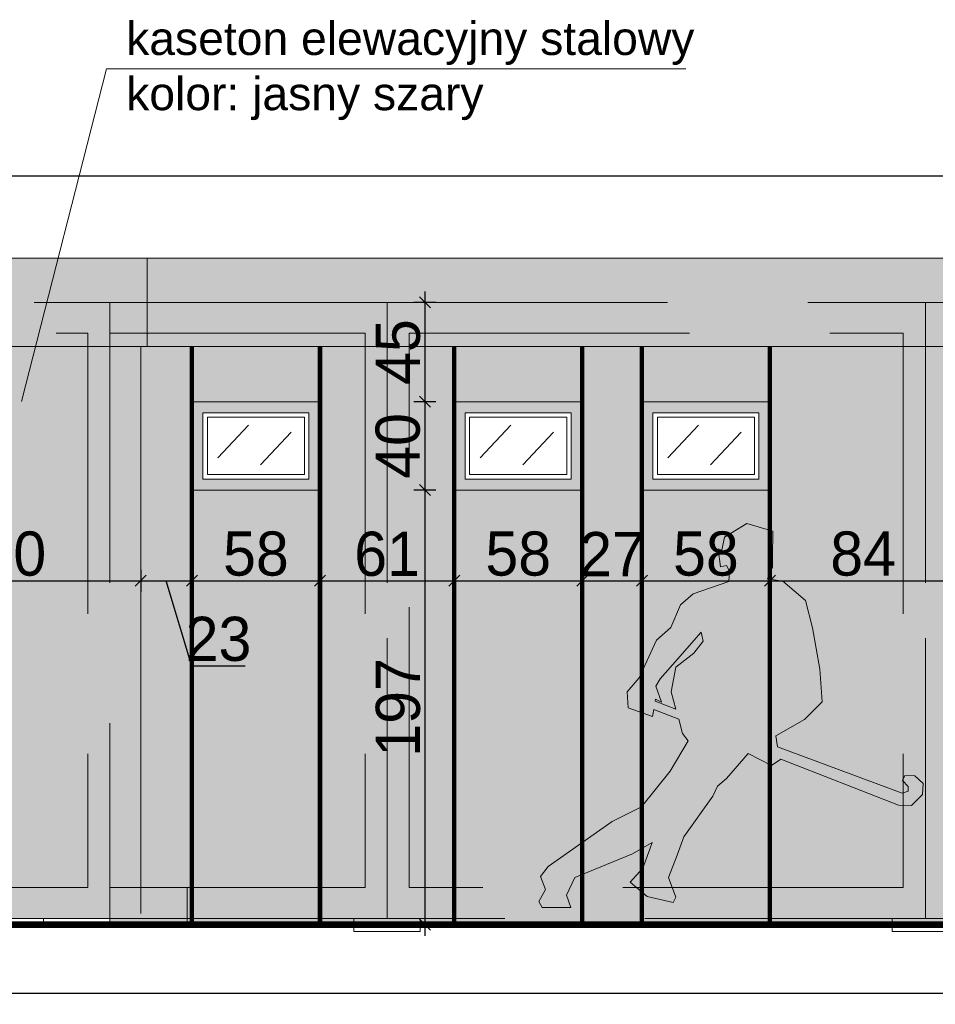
# Model space of a CAD drawing. Header units: millimetres. Extents: x 1962 to 3194, y -795 to -219.
# Tile 245 of 256: x 2792.13 to 2796.28, y -476.32 to -471.86. Entities that reach past the tile are written whole.
import ezdxf

# ---------------------------------------------------------------- set-up
doc = ezdxf.new("R2010")
doc.units = ezdxf.units.MM
doc.linetypes.add('HIDDEN', pattern=[9.525, 6.35, -3.175])
doc.layers.get('0').update_dxf_attribs({"lineweight": 5})
doc.layers.get('Defpoints').update_dxf_attribs({"lineweight": 9})
for name, color, linetype, lineweight in [('A_elewacje kolorystyka', 252, 'Continuous', 9), ('A_elewacje opisy', 63, 'Continuous', 9), ('A_hidden', 137, 'HIDDEN', 9), ('A_obiekty kontenery', 152, 'Continuous', 9), ('A_obiekty trybuny', 126, 'Continuous', 9), ('A_przekrojowe', 42, 'Continuous', 9), ('A_widok', 142, 'Continuous', 9), ('A_wymiary kasetony elewacyjne', 64, 'Continuous', 9)]:
    doc.layers.add(name, color=color, linetype=linetype, lineweight=lineweight)
doc.styles.get("Standard").update_dxf_attribs({"font": 'arial.ttf'})
doc.styles.add('wymiary pzt', font='txt')
doc.dimstyles.new('wymiary detale', dxfattribs={"dimtxt": 0.2, "dimasz": 0.05, "dimexe": 0.05, "dimexo": 0, "dimgap": 0.02, "dimtad": 1, "dimdec": 0, "dimlfac": 100, "dimzin": 0, "dimtxsty": 'wymiary pzt', "dimblk": 'OBLIQUE', "dimcen": 0.1, "dimdle": 0.05, "dimadec": 1, "dimazin": 0, "dimtfac": 1, "dimtmove": 0, "dimatfit": 3, "dimfxl": 0, "dimarcsym": 0})

# ---------------------------------------------------------------- blocks, each defined once
blk = doc.blocks.new('_Oblique')
at = {"color": 0, "linetype": 'ByBlock', "lineweight": -2}
blk.add_line((-0.5, -0.5), (0.5, 0.5), dxfattribs=at)
blk = doc.blocks.new('*D282')
at = {"layer": 'A_wymiary kasetony elewacyjne', "color": 0, "lineweight": -2}
for p, q in [((2791.3804, -474.3488), (2791.3804, -474.4488)), ((2792.6824, -474.3488), (2792.6824, -474.4488)), ((2791.3304, -474.3988), (2792.7324, -474.3988))]:
    blk.add_line(p, q, dxfattribs=at)
at = {"layer": 'Defpoints', "color": 0}
for p in [(2791.3804, -473.338), (2792.6824, -473.338), (2792.6824, -474.3988)]:
    blk.add_point(p, dxfattribs=at)
at = {"layer": 'A_wymiary kasetony elewacyjne', "color": 0, "lineweight": -2, "xscale": 0.05, "yscale": 0.05, "zscale": 0.05, "rotation": 180}
blk.add_blockref('_Oblique', (2791.3804, -474.3988), dxfattribs=at)
at = {"layer": 'A_wymiary kasetony elewacyjne', "color": 0, "lineweight": -2, "xscale": 0.05, "yscale": 0.05, "zscale": 0.05}
blk.add_blockref('_Oblique', (2792.6824, -474.3988), dxfattribs=at)
at = {"layer": 'A_wymiary kasetony elewacyjne', "color": 0, "insert": (2792.0314, -474.2768), "char_height": 0.2, "attachment_point": 5, "style": 'wymiary pzt'}
blk.add_mtext('130', dxfattribs=at)
blk = doc.blocks.new('*D283')
at = {"layer": 'A_wymiary kasetony elewacyjne', "color": 0, "lineweight": -2}
for p, q in [((2792.6824, -474.3488), (2792.6824, -474.4488)), ((2792.9144, -474.3488), (2792.9144, -474.4488)), ((2792.6324, -474.3988), (2792.9644, -474.3988)), ((2792.9142, -474.785), (2792.7984, -474.3988)), ((2793.1555, -474.785), (2792.9142, -474.785))]:
    blk.add_line(p, q, dxfattribs=at)
at = {"layer": 'Defpoints', "color": 0}
for p in [(2792.6824, -473.338), (2792.9144, -473.338), (2792.9144, -474.3988)]:
    blk.add_point(p, dxfattribs=at)
at = {"layer": 'A_wymiary kasetony elewacyjne', "color": 0, "lineweight": -2, "xscale": 0.05, "yscale": 0.05, "zscale": 0.05, "rotation": 180}
blk.add_blockref('_Oblique', (2792.6824, -474.3988), dxfattribs=at)
at = {"layer": 'A_wymiary kasetony elewacyjne', "color": 0, "lineweight": -2, "xscale": 0.05, "yscale": 0.05, "zscale": 0.05}
blk.add_blockref('_Oblique', (2792.9144, -474.3988), dxfattribs=at)
at = {"layer": 'A_wymiary kasetony elewacyjne', "color": 0, "insert": (2793.0348, -474.663), "char_height": 0.2, "attachment_point": 5, "style": 'wymiary pzt'}
blk.add_mtext('23', dxfattribs=at)
blk = doc.blocks.new('*D284')
at = {"layer": 'A_wymiary kasetony elewacyjne', "color": 0, "lineweight": -2}
for p, q in [((2792.9144, -474.3488), (2792.9144, -474.4488)), ((2793.4944, -474.3488), (2793.4944, -474.4488)), ((2792.8644, -474.3988), (2793.5444, -474.3988))]:
    blk.add_line(p, q, dxfattribs=at)
at = {"layer": 'Defpoints', "color": 0}
for p in [(2792.9144, -473.338), (2793.4944, -473.338), (2793.4944, -474.3988)]:
    blk.add_point(p, dxfattribs=at)
at = {"layer": 'A_wymiary kasetony elewacyjne', "color": 0, "lineweight": -2, "xscale": 0.05, "yscale": 0.05, "zscale": 0.05, "rotation": 180}
blk.add_blockref('_Oblique', (2792.9144, -474.3988), dxfattribs=at)
at = {"layer": 'A_wymiary kasetony elewacyjne', "color": 0, "lineweight": -2, "xscale": 0.05, "yscale": 0.05, "zscale": 0.05}
blk.add_blockref('_Oblique', (2793.4944, -474.3988), dxfattribs=at)
at = {"layer": 'A_wymiary kasetony elewacyjne', "color": 0, "insert": (2793.2044, -474.2768), "char_height": 0.2, "attachment_point": 5, "style": 'wymiary pzt'}
blk.add_mtext('58', dxfattribs=at)
blk = doc.blocks.new('*D285')
at = {"layer": 'A_wymiary kasetony elewacyjne', "color": 0, "lineweight": -2}
for p, q in [((2793.4944, -474.3488), (2793.4944, -474.4488)), ((2794.1024, -474.3488), (2794.1024, -474.4488)), ((2793.4444, -474.3988), (2794.1524, -474.3988))]:
    blk.add_line(p, q, dxfattribs=at)
at = {"layer": 'Defpoints', "color": 0}
for p in [(2793.4944, -473.338), (2794.1024, -473.338), (2794.1024, -474.3988)]:
    blk.add_point(p, dxfattribs=at)
at = {"layer": 'A_wymiary kasetony elewacyjne', "color": 0, "lineweight": -2, "xscale": 0.05, "yscale": 0.05, "zscale": 0.05, "rotation": 180}
blk.add_blockref('_Oblique', (2793.4944, -474.3988), dxfattribs=at)
at = {"layer": 'A_wymiary kasetony elewacyjne', "color": 0, "lineweight": -2, "xscale": 0.05, "yscale": 0.05, "zscale": 0.05}
blk.add_blockref('_Oblique', (2794.1024, -474.3988), dxfattribs=at)
at = {"layer": 'A_wymiary kasetony elewacyjne', "color": 0, "insert": (2793.7984, -474.2778), "char_height": 0.2, "attachment_point": 5, "style": 'wymiary pzt'}
blk.add_mtext('61', dxfattribs=at)
blk = doc.blocks.new('*D286')
at = {"layer": 'A_wymiary kasetony elewacyjne', "color": 0, "lineweight": -2}
for p, q in [((2794.1024, -474.3488), (2794.1024, -474.4488)), ((2794.6824, -474.3488), (2794.6824, -474.4488)), ((2794.0524, -474.3988), (2794.7324, -474.3988))]:
    blk.add_line(p, q, dxfattribs=at)
at = {"layer": 'Defpoints', "color": 0}
for p in [(2794.1024, -473.338), (2794.6824, -473.338), (2794.6824, -474.3988)]:
    blk.add_point(p, dxfattribs=at)
at = {"layer": 'A_wymiary kasetony elewacyjne', "color": 0, "lineweight": -2, "xscale": 0.05, "yscale": 0.05, "zscale": 0.05, "rotation": 180}
blk.add_blockref('_Oblique', (2794.1024, -474.3988), dxfattribs=at)
at = {"layer": 'A_wymiary kasetony elewacyjne', "color": 0, "lineweight": -2, "xscale": 0.05, "yscale": 0.05, "zscale": 0.05}
blk.add_blockref('_Oblique', (2794.6824, -474.3988), dxfattribs=at)
at = {"layer": 'A_wymiary kasetony elewacyjne', "color": 0, "insert": (2794.3924, -474.2768), "char_height": 0.2, "attachment_point": 5, "style": 'wymiary pzt'}
blk.add_mtext('58', dxfattribs=at)
blk = doc.blocks.new('*D287')
at = {"layer": 'A_wymiary kasetony elewacyjne', "color": 0, "lineweight": -2}
for p, q in [((2794.6824, -474.3488), (2794.6824, -474.4488)), ((2794.9524, -474.3488), (2794.9524, -474.4488)), ((2794.6324, -474.3988), (2795.0024, -474.3988))]:
    blk.add_line(p, q, dxfattribs=at)
at = {"layer": 'Defpoints', "color": 0}
for p in [(2794.6824, -473.338), (2794.9524, -473.338), (2794.9524, -474.3988)]:
    blk.add_point(p, dxfattribs=at)
at = {"layer": 'A_wymiary kasetony elewacyjne', "color": 0, "lineweight": -2, "xscale": 0.05, "yscale": 0.05, "zscale": 0.05, "rotation": 180}
blk.add_blockref('_Oblique', (2794.6824, -474.3988), dxfattribs=at)
at = {"layer": 'A_wymiary kasetony elewacyjne', "color": 0, "lineweight": -2, "xscale": 0.05, "yscale": 0.05, "zscale": 0.05}
blk.add_blockref('_Oblique', (2794.9524, -474.3988), dxfattribs=at)
at = {"layer": 'A_wymiary kasetony elewacyjne', "color": 0, "insert": (2794.8174, -474.2778), "char_height": 0.2, "attachment_point": 5, "style": 'wymiary pzt'}
blk.add_mtext('27', dxfattribs=at)
blk = doc.blocks.new('*D288')
at = {"layer": 'A_wymiary kasetony elewacyjne', "color": 0, "lineweight": -2}
for p, q in [((2794.9524, -474.3488), (2794.9524, -474.4488)), ((2795.5324, -474.3488), (2795.5324, -474.4488)), ((2794.9024, -474.3988), (2795.5824, -474.3988))]:
    blk.add_line(p, q, dxfattribs=at)
at = {"layer": 'Defpoints', "color": 0}
for p in [(2794.9524, -473.338), (2795.5324, -473.338), (2795.5324, -474.3988)]:
    blk.add_point(p, dxfattribs=at)
at = {"layer": 'A_wymiary kasetony elewacyjne', "color": 0, "lineweight": -2, "xscale": 0.05, "yscale": 0.05, "zscale": 0.05, "rotation": 180}
blk.add_blockref('_Oblique', (2794.9524, -474.3988), dxfattribs=at)
at = {"layer": 'A_wymiary kasetony elewacyjne', "color": 0, "lineweight": -2, "xscale": 0.05, "yscale": 0.05, "zscale": 0.05}
blk.add_blockref('_Oblique', (2795.5324, -474.3988), dxfattribs=at)
at = {"layer": 'A_wymiary kasetony elewacyjne', "color": 0, "insert": (2795.2424, -474.2768), "char_height": 0.2, "attachment_point": 5, "style": 'wymiary pzt'}
blk.add_mtext('58', dxfattribs=at)
blk = doc.blocks.new('*D289')
at = {"layer": 'A_wymiary kasetony elewacyjne', "color": 0, "lineweight": -2}
for p, q in [((2795.5324, -474.3488), (2795.5324, -474.4488)), ((2796.3764, -474.3488), (2796.3764, -474.4488)), ((2795.4824, -474.3988), (2796.4264, -474.3988))]:
    blk.add_line(p, q, dxfattribs=at)
at = {"layer": 'Defpoints', "color": 0}
for p in [(2795.5324, -473.338), (2796.3764, -473.338), (2796.3764, -474.3988)]:
    blk.add_point(p, dxfattribs=at)
at = {"layer": 'A_wymiary kasetony elewacyjne', "color": 0, "lineweight": -2, "xscale": 0.05, "yscale": 0.05, "zscale": 0.05, "rotation": 180}
blk.add_blockref('_Oblique', (2795.5324, -474.3988), dxfattribs=at)
at = {"layer": 'A_wymiary kasetony elewacyjne', "color": 0, "lineweight": -2, "xscale": 0.05, "yscale": 0.05, "zscale": 0.05}
blk.add_blockref('_Oblique', (2796.3764, -474.3988), dxfattribs=at)
at = {"layer": 'A_wymiary kasetony elewacyjne', "color": 0, "insert": (2795.9544, -474.2768), "char_height": 0.2, "attachment_point": 5, "style": 'wymiary pzt'}
blk.add_mtext('84', dxfattribs=at)
blk = doc.blocks.new('*D475')
at = {"layer": 'A_wymiary kasetony elewacyjne', "color": 0, "lineweight": -2}
for p, q in [((2791.6604, -473.088), (2791.6604, -475.978)), ((2791.7104, -473.138), (2791.6104, -473.138)), ((2791.7104, -475.928), (2791.6104, -475.928))]:
    blk.add_line(p, q, dxfattribs=at)
at = {"layer": 'Defpoints', "color": 0}
for p in [(2792.6824, -473.138), (2791.6604, -475.928), (2792.6824, -475.928)]:
    blk.add_point(p, dxfattribs=at)
at = {"layer": 'A_wymiary kasetony elewacyjne', "color": 0, "lineweight": -2, "xscale": 0.05, "yscale": 0.05, "zscale": 0.05}
for p, rotation in [((2791.6604, -473.138), 90), ((2791.6604, -475.928), 270)]:
    blk.add_blockref('_Oblique', p, dxfattribs=dict(at, rotation=rotation))
at = {"layer": 'A_wymiary kasetony elewacyjne', "color": 0, "insert": (2791.5393, -474.533), "char_height": 0.2, "attachment_point": 5, "rotation": 90, "style": 'wymiary pzt'}
blk.add_mtext('279', dxfattribs=at)
blk = doc.blocks.new('*D476')
at = {"layer": 'A_wymiary kasetony elewacyjne', "color": 0, "lineweight": -2}
for p, q in [((2793.9697, -473.088), (2793.9697, -473.638)), ((2794.0197, -473.138), (2793.9197, -473.138)), ((2794.0197, -473.588), (2793.9197, -473.588))]:
    blk.add_line(p, q, dxfattribs=at)
at = {"layer": 'Defpoints', "color": 0}
for p in [(2794.1024, -473.138), (2793.9697, -473.588), (2794.1024, -473.588)]:
    blk.add_point(p, dxfattribs=at)
at = {"layer": 'A_wymiary kasetony elewacyjne', "color": 0, "lineweight": -2, "xscale": 0.05, "yscale": 0.05, "zscale": 0.05}
for p, rotation in [((2793.9697, -473.138), 90.00000000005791), ((2793.9697, -473.588), 270.0000000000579)]:
    blk.add_blockref('_Oblique', p, dxfattribs=dict(at, rotation=rotation))
at = {"layer": 'A_wymiary kasetony elewacyjne', "color": 0, "insert": (2793.8486, -473.363), "char_height": 0.2, "attachment_point": 5, "rotation": 90, "style": 'wymiary pzt'}
blk.add_mtext('45', dxfattribs=at)
blk = doc.blocks.new('*D477')
at = {"layer": 'A_wymiary kasetony elewacyjne', "color": 0, "lineweight": -2}
for p, q in [((2793.9697, -473.538), (2793.9697, -474.038)), ((2794.0197, -473.588), (2793.9197, -473.588)), ((2794.0197, -473.988), (2793.9197, -473.988))]:
    blk.add_line(p, q, dxfattribs=at)
at = {"layer": 'Defpoints', "color": 0}
for p in [(2794.1024, -473.588), (2793.9697, -473.988), (2794.1024, -473.988)]:
    blk.add_point(p, dxfattribs=at)
at = {"layer": 'A_wymiary kasetony elewacyjne', "color": 0, "lineweight": -2, "xscale": 0.05, "yscale": 0.05, "zscale": 0.05}
for p, rotation in [((2793.9697, -473.588), 90.00000000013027), ((2793.9697, -473.988), 270.0000000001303)]:
    blk.add_blockref('_Oblique', p, dxfattribs=dict(at, rotation=rotation))
at = {"layer": 'A_wymiary kasetony elewacyjne', "color": 0, "insert": (2793.8476, -473.788), "char_height": 0.2, "attachment_point": 5, "rotation": 90, "style": 'wymiary pzt'}
blk.add_mtext('40', dxfattribs=at)
blk = doc.blocks.new('*D478')
at = {"layer": 'A_wymiary kasetony elewacyjne', "color": 0, "lineweight": -2}
for p, q in [((2793.9697, -473.938), (2793.9697, -476.0064)), ((2794.0197, -473.988), (2793.9197, -473.988)), ((2794.0197, -475.9564), (2793.9197, -475.9564))]:
    blk.add_line(p, q, dxfattribs=at)
at = {"layer": 'Defpoints', "color": 0}
for p in [(2794.1024, -473.988), (2793.9697, -475.9564), (2794.1024, -475.9564)]:
    blk.add_point(p, dxfattribs=at)
at = {"layer": 'A_wymiary kasetony elewacyjne', "color": 0, "lineweight": -2, "xscale": 0.05, "yscale": 0.05, "zscale": 0.05}
for p, rotation in [((2793.9697, -473.988), 90.0000000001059), ((2793.9697, -475.9564), 270.0000000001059)]:
    blk.add_blockref('_Oblique', p, dxfattribs=dict(at, rotation=rotation))
at = {"layer": 'A_wymiary kasetony elewacyjne', "color": 0, "insert": (2793.8486, -474.9722), "char_height": 0.2, "attachment_point": 5, "rotation": 90, "style": 'wymiary pzt'}
blk.add_mtext('197', dxfattribs=at)
blk = doc.blocks.new('*D638')
at = {"layer": 'A_wymiary kasetony elewacyjne', "color": 0, "lineweight": -2}
for p, q in [((2786.3444, -476.2165), (2786.3444, -476.3165)), ((2813.4424, -476.2165), (2813.4424, -476.3165)), ((2786.2944, -476.2665), (2813.4924, -476.2665))]:
    blk.add_line(p, q, dxfattribs=at)
at = {"layer": 'Defpoints', "color": 0}
for p in [(2786.3444, -475.928), (2813.4424, -475.928), (2813.4424, -476.2665)]:
    blk.add_point(p, dxfattribs=at)
at = {"layer": 'A_wymiary kasetony elewacyjne', "color": 0, "lineweight": -2, "xscale": 0.05, "yscale": 0.05, "zscale": 0.05, "rotation": 180}
blk.add_blockref('_Oblique', (2786.3444, -476.2665), dxfattribs=at)
at = {"layer": 'A_wymiary kasetony elewacyjne', "color": 0, "lineweight": -2, "xscale": 0.05, "yscale": 0.05, "zscale": 0.05}
blk.add_blockref('_Oblique', (2813.4424, -476.2665), dxfattribs=at)
at = {"layer": 'A_wymiary kasetony elewacyjne', "color": 0, "insert": (2799.8934, -476.1445), "char_height": 0.2, "attachment_point": 5, "style": 'wymiary pzt'}
blk.add_mtext('2710', dxfattribs=at)
blk = doc.blocks.new('*D639')
at = {"layer": 'A_wymiary kasetony elewacyjne', "color": 0, "lineweight": -2}
for p, q in [((2786.3144, -472.6149), (2786.3144, -472.5149)), ((2813.4724, -472.6149), (2813.4724, -472.5149)), ((2786.2644, -472.5649), (2813.5224, -472.5649))]:
    blk.add_line(p, q, dxfattribs=at)
at = {"layer": 'Defpoints', "color": 0}
for p in [(2813.4724, -472.5649), (2786.3144, -472.938), (2813.4724, -472.938)]:
    blk.add_point(p, dxfattribs=at)
at = {"layer": 'A_wymiary kasetony elewacyjne', "color": 0, "lineweight": -2, "xscale": 0.05, "yscale": 0.05, "zscale": 0.05, "rotation": 180}
blk.add_blockref('_Oblique', (2786.3144, -472.5649), dxfattribs=at)
at = {"layer": 'A_wymiary kasetony elewacyjne', "color": 0, "lineweight": -2, "xscale": 0.05, "yscale": 0.05, "zscale": 0.05}
blk.add_blockref('_Oblique', (2813.4724, -472.5649), dxfattribs=at)
at = {"layer": 'A_wymiary kasetony elewacyjne', "color": 0, "insert": (2799.8934, -472.4428), "char_height": 0.2, "attachment_point": 5, "style": 'wymiary pzt'}
blk.add_mtext('2716', dxfattribs=at)

msp = doc.modelspace()

# ---------------------------------------------------------------- hatches: boundary and pattern name
at = {"layer": 'A_elewacje kolorystyka'}
h = msp.add_hatch(color=256, dxfattribs=at)
h.dxf.hatch_style = 1
h.paths.add_polyline_path([(2786.3144, -472.938), (2786.3144, -473.338), (2792.7124, -473.338), (2792.7124, -472.938)])
h = msp.add_hatch(color=256, dxfattribs=at)
h.dxf.hatch_style = 1
h.paths.add_polyline_path([(2792.7124, -473.338), (2796.4064, -473.338), (2796.4064, -472.938), (2792.7124, -472.938)])
h = msp.add_hatch(color=9, dxfattribs=at)
h.dxf.hatch_style = 1
h.paths.add_polyline_path([(2786.3444, -475.928), (2792.6824, -475.928), (2792.6824, -473.338), (2786.3444, -473.338)])
h.paths.add_polyline_path([(2788.4804, -475.038), (2788.4804, -473.588), (2789.6804, -473.588), (2789.6804, -475.038)], flags=16)
h.paths.add_polyline_path([(2788.5604, -473.668), (2788.5604, -474.958), (2789.6004, -474.958), (2789.6004, -473.668)], flags=0)
h.paths.add_polyline_path([(2788.5804, -473.688), (2788.5804, -474.938), (2789.5804, -474.938), (2789.5804, -473.688)], flags=0)
h.paths.add_polyline_path([(2786.7804, -475.038), (2786.7804, -473.588), (2787.9804, -473.588), (2787.9804, -475.038)], flags=16)
h.paths.add_polyline_path([(2786.8604, -473.668), (2786.8604, -474.958), (2787.9004, -474.958), (2787.9004, -473.668)], flags=0)
h.paths.add_polyline_path([(2786.8804, -473.688), (2786.8804, -474.938), (2787.8804, -474.938), (2787.8804, -473.688)], flags=0)
h.paths.add_polyline_path([(2790.1804, -475.038), (2790.1804, -473.588), (2791.3804, -473.588), (2791.3804, -475.038)], flags=16)
h.paths.add_polyline_path([(2790.2604, -473.668), (2790.2604, -474.958), (2791.3004, -474.958), (2791.3004, -473.668)], flags=0)
h.paths.add_polyline_path([(2790.2804, -473.688), (2790.2804, -474.938), (2791.2804, -474.938), (2791.2804, -473.688)], flags=0)
h = msp.add_hatch(color=9, dxfattribs=at)
h.dxf.hatch_style = 1
h.paths.add_polyline_path([(2795.5324, -475.9564), (2795.5324, -475.232), (2795.5394, -475.2356), (2795.5812, -475.2058), (2796.1151, -475.4142), (2796.1736, -475.4156), (2796.2233, -475.3659), (2796.2267, -475.3169), (2796.1886, -475.2821), (2796.1437, -475.2806), (2796.1329, -475.3031), (2796.1587, -475.3295), (2796.1582, -475.3517), (2796.1315, -475.3609), (2795.5663, -475.1505), (2795.5591, -475.1015), (2795.689, -475.0266), (2795.7688, -474.9473), (2795.7577, -474.7988), (2795.7258, -474.6116), (2795.6932, -474.4874), (2795.5902, -474.4006), (2795.5324, -474.3912), (2795.5324, -474.3636), (2795.5442, -474.3373), (2795.5444, -474.2917), (2795.5452, -474.1733), (2795.5324, -474.1696), (2795.5324, -473.988), (2795.5324, -473.588), (2795.5324, -473.338), (2796.3764, -473.338), (2796.3764, -475.788), (2796.3764, -475.9564)])
h.paths.add_polyline_path([(2794.1024, -475.9564), (2794.1024, -473.988), (2794.1024, -473.588), (2794.1024, -473.338), (2793.4944, -473.338), (2793.4944, -473.588), (2793.4944, -473.988), (2793.4944, -475.9564)])
h.paths.add_polyline_path([(2793.4944, -475.9564), (2793.4944, -473.988), (2792.9144, -473.988), (2792.9144, -475.9564)])
h.paths.add_polyline_path([(2794.1024, -475.9564), (2794.1024, -473.988), (2794.6824, -473.988), (2794.6824, -475.584), (2794.5274, -475.6931), (2794.4925, -475.7374), (2794.5158, -475.7959), (2794.4855, -475.8508), (2794.5012, -475.8789), (2794.631, -475.8789), (2794.6105, -475.8225), (2794.6492, -475.7422), (2794.6824, -475.7286), (2794.6824, -475.9564)])
h.paths.add_polyline_path([(2794.6824, -473.338), (2794.9524, -473.338), (2794.9524, -473.588), (2794.9524, -473.988), (2794.9524, -474.8111), (2794.9399, -474.8378), (2794.8858, -474.901), (2794.89, -474.9741), (2794.9524, -474.9962), (2794.9524, -475.4211), (2794.9512, -475.4226), (2794.8173, -475.489), (2794.6824, -475.584), (2794.6824, -473.988), (2794.6824, -473.588)])
h.paths.add_polyline_path([(2792.8924, -475.9564), (2792.8924, -475.788), (2792.6824, -475.788), (2792.6824, -473.338), (2792.7124, -473.338), (2792.9144, -473.338), (2792.9144, -473.588), (2792.9144, -473.988), (2792.9144, -475.9564)])
h.paths.add_polyline_path([(2795.0191, -474.6673), (2795.0834, -474.6099), (2795.1266, -474.5069), (2795.1843, -474.4577), (2795.3456, -474.4012), (2795.3495, -474.3554), (2795.3353, -474.3294), (2795.3086, -474.3348), (2795.2983, -474.2533), (2795.3142, -474.2606), (2795.3263, -474.2005), (2795.427, -474.1386), (2795.5324, -474.1696), (2795.5324, -473.988), (2794.9524, -473.988), (2794.9524, -474.8111)])
h.paths.add_polyline_path([(2795.5324, -475.9564), (2795.5324, -475.232), (2795.4345, -475.1809), (2795.3363, -475.2936), (2795.2955, -475.3286), (2795.2731, -475.3746), (2795.142, -475.5586), (2795.1119, -475.6417), (2795.0726, -475.743), (2795.1064, -475.8318), (2795.0941, -475.8559), (2794.9766, -475.8291), (2794.9524, -475.8083), (2794.9524, -475.9564)])
h.paths.add_polyline_path([(2792.9144, -473.588), (2793.4944, -473.588), (2793.4944, -473.338), (2792.9144, -473.338)])
h.paths.add_polyline_path([(2794.1024, -473.588), (2794.6824, -473.588), (2794.6824, -473.338), (2794.1024, -473.338)])
h.paths.add_polyline_path([(2794.9524, -473.588), (2795.5324, -473.588), (2795.5324, -473.338), (2794.9524, -473.338)])
h.paths.add_polyline_path([(2794.6824, -475.9564), (2794.6824, -475.7286), (2794.9098, -475.6355), (2794.9524, -475.611), (2794.9524, -475.7045), (2794.8992, -475.7629), (2794.9524, -475.8083), (2794.9524, -475.9564)])
h.paths.add_polyline_path([(2794.9524, -475.4211), (2795.0808, -475.2612), (2795.1616, -475.1235), (2795.1369, -475.09), (2795.1194, -475.0256), (2795.006, -474.9814), (2795.0001, -475.013), (2794.9524, -474.9962)])
h.paths.add_polyline_path([(2794.9566, -475.6998), (2794.9881, -475.6143), (2794.9992, -475.584), (2794.9524, -475.611), (2794.9524, -475.7045)])
h = msp.add_hatch(color=251, dxfattribs=at)
h.dxf.hatch_style = 1
h.paths.add_polyline_path([(2792.9144, -473.588), (2792.9144, -473.988), (2793.4944, -473.988), (2793.4944, -473.588)])
h.paths.add_polyline_path([(2792.9644, -473.638), (2792.9644, -473.938), (2793.4444, -473.938), (2793.4444, -473.638)], flags=16)
h.paths.add_polyline_path([(2792.9844, -473.658), (2792.9844, -473.918), (2793.4244, -473.918), (2793.4244, -473.658)], flags=0)
h = msp.add_hatch(color=251, dxfattribs=at)
h.dxf.hatch_style = 1
h.paths.add_polyline_path([(2794.1024, -473.588), (2794.1024, -473.988), (2794.6824, -473.988), (2794.6824, -473.588)])
h.paths.add_polyline_path([(2794.1524, -473.638), (2794.1524, -473.938), (2794.6324, -473.938), (2794.6324, -473.638)], flags=16)
h.paths.add_polyline_path([(2794.1724, -473.658), (2794.1724, -473.918), (2794.6124, -473.918), (2794.6124, -473.658)], flags=0)
h = msp.add_hatch(color=251, dxfattribs=at)
h.dxf.hatch_style = 1
h.paths.add_polyline_path([(2794.9524, -473.988), (2794.9524, -473.588), (2795.5324, -473.588), (2795.5324, -473.988)])
h.paths.add_polyline_path([(2795.0024, -473.638), (2795.0024, -473.938), (2795.4824, -473.938), (2795.4824, -473.638)], flags=16)
h.paths.add_polyline_path([(2795.0224, -473.658), (2795.0224, -473.918), (2795.4624, -473.918), (2795.4624, -473.658)], flags=0)
h = msp.add_hatch(color=256, dxfattribs=at)
h.dxf.hatch_style = 1
h.paths.add_polyline_path([(2794.4855, -475.8508), (2794.5012, -475.8789), (2794.631, -475.8789), (2794.6105, -475.8225), (2794.6492, -475.7422), (2794.9098, -475.6355), (2794.9992, -475.584), (2794.9881, -475.6143), (2794.9566, -475.6998), (2794.8992, -475.7629), (2794.9766, -475.8291), (2795.0941, -475.8559), (2795.1064, -475.8318), (2795.0726, -475.743), (2795.1119, -475.6417), (2795.142, -475.5586), (2795.2731, -475.3746), (2795.2955, -475.3286), (2795.3363, -475.2936), (2795.4345, -475.1809), (2795.5394, -475.2356), (2795.5812, -475.2058), (2796.1151, -475.4142), (2796.1736, -475.4156), (2796.2233, -475.3659), (2796.2267, -475.3169), (2796.1886, -475.2821), (2796.1437, -475.2806), (2796.1329, -475.3031), (2796.1587, -475.3295), (2796.1582, -475.3517), (2796.1315, -475.3609), (2795.5663, -475.1505), (2795.5591, -475.1015), (2795.689, -475.0266), (2795.7688, -474.9473), (2795.7577, -474.7988), (2795.7258, -474.6116), (2795.6932, -474.4874), (2795.5902, -474.4006), (2795.5207, -474.3894), (2795.5442, -474.3373), (2795.5444, -474.2917), (2795.5452, -474.1733), (2795.427, -474.1386), (2795.3263, -474.2005), (2795.3142, -474.2606), (2795.2983, -474.2533), (2795.3086, -474.3348), (2795.3353, -474.3294), (2795.3495, -474.3554), (2795.3456, -474.4012), (2795.1843, -474.4577), (2795.1266, -474.5069), (2795.0834, -474.6099), (2795.0191, -474.6673), (2794.9399, -474.8378), (2794.8858, -474.901), (2794.89, -474.9741), (2795.0001, -475.013), (2795.006, -474.9814), (2795.1194, -475.0256), (2795.1369, -475.09), (2795.1616, -475.1235), (2795.0808, -475.2612), (2794.9512, -475.4226), (2794.8173, -475.489), (2794.5274, -475.6931), (2794.4925, -475.7374), (2794.5158, -475.7959)])
h.paths.add_polyline_path([(2795.013, -474.9445), (2795.1068, -474.9795), (2795.0855, -474.9012), (2795.1068, -474.7895), (2795.1877, -474.7259), (2795.2303, -474.6724), (2795.2204, -474.6308), (2795.1144, -474.7534), (2795.0346, -474.8433), (2795.0151, -474.8765), (2795.0417, -474.9488), (2795.0148, -474.9348)], flags=16)
h = msp.add_hatch(color=9, dxfattribs=at)
h.dxf.hatch_style = 1
h.paths.add_polyline_path([(2795.013, -474.9445), (2795.1068, -474.9795), (2795.0855, -474.9012), (2795.1068, -474.7895), (2795.1877, -474.7259), (2795.2303, -474.6724), (2795.2204, -474.6308), (2795.1144, -474.7534), (2795.0346, -474.8433), (2795.0151, -474.8765), (2795.0417, -474.9488), (2795.0148, -474.9348)])
h = msp.add_hatch(color=251, dxfattribs=at)
h.dxf.hatch_style = 1
h.paths.add_polyline_path([(2792.5424, -475.9564), (2792.8924, -475.9564), (2792.8924, -475.788), (2792.6824, -475.788), (2792.6824, -475.928), (2792.5424, -475.928)])

# ---------------------------------------------------------------- linework, layer by layer
at = {"layer": 'A_elewacje kolorystyka', "color": 251, "const_width": 0.02}
for points in [[(2792.9144, -473.338), (2792.9144, -475.9564)], [(2793.4944, -473.338), (2793.4944, -475.9564)], [(2794.1024, -473.338), (2794.1024, -475.9564)], [(2794.6824, -473.338), (2794.6824, -475.9564)], [(2794.9524, -473.338), (2794.9524, -475.9564)], [(2795.5324, -473.338), (2795.5324, -475.9564)]]:
    msp.add_lwpolyline(points, dxfattribs=at)
at = {"layer": 'A_elewacje kolorystyka'}
for points in [[(2795.3495, -474.3554), (2795.3353, -474.3294), (2795.3086, -474.3348), (2795.2983, -474.2533), (2795.3142, -474.2606), (2795.3263, -474.2005), (2795.427, -474.1386), (2795.5452, -474.1733), (2795.5444, -474.2917), (2795.5442, -474.3373), (2795.5207, -474.3894)], [(2795.3495, -474.3554), (2795.3456, -474.4012), (2795.1843, -474.4577), (2795.1266, -474.5069), (2795.0834, -474.6099), (2795.0191, -474.6673), (2794.9399, -474.8378), (2794.8858, -474.901), (2794.89, -474.9741), (2795.0001, -475.013), (2795.006, -474.9814)], [(2795.5591, -475.1015), (2795.689, -475.0266), (2795.7688, -474.9473), (2795.7577, -474.7988), (2795.7258, -474.6116), (2795.6932, -474.4874), (2795.5902, -474.4006), (2795.5207, -474.3894)], [(2795.013, -474.9445), (2795.0148, -474.9348), (2795.0417, -474.9488), (2795.0151, -474.8765), (2795.0346, -474.8433), (2795.1144, -474.7534), (2795.2204, -474.6308), (2795.2303, -474.6724), (2795.1877, -474.7259)], [(2795.1877, -474.7259), (2795.1068, -474.7895), (2795.0855, -474.9012), (2795.1068, -474.9795)], [(2795.013, -474.9445), (2795.1068, -474.9795)], [(2795.1194, -475.0256), (2795.006, -474.9814)], [(2795.1194, -475.0256), (2795.1369, -475.09), (2795.1616, -475.1235)], [(2795.5664, -475.1507), (2795.5591, -475.1015)], [(2794.9992, -475.584), (2794.9098, -475.6355), (2794.6492, -475.7422), (2794.6105, -475.8225), (2794.631, -475.8789), (2794.5012, -475.8789), (2794.4855, -475.8508), (2794.5158, -475.7959), (2794.4925, -475.7374), (2794.5274, -475.6931), (2794.8173, -475.489), (2794.9512, -475.4226), (2795.0808, -475.2612), (2795.1616, -475.1235)], [(2795.5663, -475.1505), (2796.1315, -475.3609), (2796.1582, -475.3517), (2796.1587, -475.3295), (2796.1329, -475.3031), (2796.1437, -475.2806), (2796.1886, -475.2821), (2796.2267, -475.3169), (2796.2233, -475.3659), (2796.1736, -475.4156), (2796.1151, -475.4142), (2795.5812, -475.2058)], [(2795.4345, -475.1809), (2795.3363, -475.2936), (2795.2955, -475.3286)], [(2795.4345, -475.1809), (2795.5394, -475.2356), (2795.5812, -475.2058)], [(2794.9992, -475.584), (2794.9881, -475.6143), (2794.9566, -475.6998), (2794.8992, -475.7629), (2794.9766, -475.8291), (2795.0941, -475.8559), (2795.1064, -475.8318), (2795.0726, -475.743), (2795.1119, -475.6417), (2795.142, -475.5586), (2795.2731, -475.3746), (2795.2955, -475.3286)]]:
    msp.add_lwpolyline(points, dxfattribs=at)
at = {"layer": 'A_elewacje opisy'}
msp.add_lwpolyline([(2795.1522, -472.0802), (2792.5272, -472.0802), (2792.1433, -473.5868)], dxfattribs=at)
at = {"layer": 'A_hidden', "ltscale": 0.2}
for points in [[(2792.5424, -475.928), (2786.4844, -475.928), (2786.4844, -473.138), (2792.5424, -473.138)], [(2796.2364, -475.928), (2793.7984, -475.928), (2793.7984, -473.138), (2796.2364, -473.138)], [(2798.6744, -475.928), (2796.2364, -475.928), (2796.2364, -473.138), (2798.6744, -473.138)], [(2786.5844, -473.278), (2792.4424, -473.278), (2792.4424, -475.788), (2786.5844, -475.788)], [(2796.1364, -475.788), (2793.8984, -475.788), (2793.8984, -473.278), (2796.1364, -473.278)], [(2793.6484, -475.9863), (2793.9484, -475.9863), (2793.9484, -475.928), (2793.6484, -475.928)], [(2796.0864, -475.9863), (2796.3864, -475.9863), (2796.3864, -475.928), (2796.0864, -475.928)]]:
    msp.add_lwpolyline(points, close=True, dxfattribs=at)
for points in [[(2792.5424, -473.138), (2793.7984, -473.138), (2793.7984, -475.928), (2792.5424, -475.928)], [(2792.5424, -473.278), (2793.6984, -473.278), (2793.6984, -475.788), (2792.5424, -475.788)]]:
    msp.add_lwpolyline(points, dxfattribs=at)
at = {"layer": 'A_obiekty kontenery', "ltscale": 0.2}
msp.add_lwpolyline([(2792.2424, -475.9564), (2792.5424, -475.9564), (2792.5424, -475.928), (2792.2424, -475.928)], close=True, dxfattribs=at)
at = {"layer": 'A_obiekty trybuny'}
for p, q in [((2793.1712, -473.6942), (2793.032, -473.8419)), ((2793.3646, -473.7259), (2793.2253, -473.8735)), ((2794.3592, -473.6942), (2794.22, -473.8419)), ((2794.5526, -473.7259), (2794.4133, -473.8735)), ((2795.2092, -473.6942), (2795.07, -473.8419)), ((2795.4026, -473.7259), (2795.2633, -473.8735))]:
    msp.add_line(p, q, dxfattribs=at)
at = {"layer": 'A_przekrojowe', "const_width": 0.03}
msp.add_lwpolyline([(2783.4766, -475.9564), (2841.4326, -475.9564)], dxfattribs=at)
at = {"layer": 'A_widok'}
for p, q in [((2813.4724, -472.938), (2786.3144, -472.938)), ((2792.7124, -472.938), (2792.7124, -473.338)), ((2813.4724, -473.338), (2786.3144, -473.338)), ((2792.6824, -473.338), (2792.6824, -475.9052)), ((2792.6824, -475.788), (2792.8924, -475.788)), ((2792.8924, -475.788), (2792.8924, -475.9564)), ((2786.3444, -475.928), (2792.6824, -475.928)), ((2792.5424, -475.928), (2792.5424, -475.9564)), ((2792.8924, -475.9565), (2796.3764, -475.9565))]:
    msp.add_line(p, q, dxfattribs=at)
for points in [[(2792.9144, -473.588), (2793.4944, -473.588), (2793.4944, -473.988), (2792.9144, -473.988)], [(2794.1024, -473.588), (2794.6824, -473.588), (2794.6824, -473.988), (2794.1024, -473.988)], [(2794.9524, -473.588), (2795.5324, -473.588), (2795.5324, -473.988), (2794.9524, -473.988)], [(2792.9644, -473.638), (2793.4444, -473.638), (2793.4444, -473.938), (2792.9644, -473.938)], [(2792.9844, -473.658), (2793.4244, -473.658), (2793.4244, -473.918), (2792.9844, -473.918)], [(2794.1524, -473.638), (2794.6324, -473.638), (2794.6324, -473.938), (2794.1524, -473.938)], [(2794.1724, -473.658), (2794.6124, -473.658), (2794.6124, -473.918), (2794.1724, -473.918)], [(2795.0024, -473.638), (2795.4824, -473.638), (2795.4824, -473.938), (2795.0024, -473.938)], [(2795.0224, -473.658), (2795.4624, -473.658), (2795.4624, -473.918), (2795.0224, -473.918)]]:
    msp.add_lwpolyline(points, close=True, dxfattribs=at)

# ---------------------------------------------------------------- texts
at = {"layer": 'A_elewacje opisy', "insert": (2792.6167, -472.0903), "char_height": 0.15, "width": 3.380296, "attachment_point": 4}
msp.add_mtext('kaseton elewacyjny stalowy\\Pkolor: jasny szary', dxfattribs=at)

# ---------------------------------------------------------------- dimensions: what is measured, and where the dimension line sits
at = {"layer": 'A_wymiary kasetony elewacyjne'}
for p1, p2, distance, picture, middle in [((2786.3144, -472.938), (2813.4724, -472.938), 0.3731, '*D639', (2799.8934, -472.4428)), ((2792.6824, -473.138), (2792.6824, -475.928), -1.022, '*D475', (2791.5393, -474.533)), ((2794.1024, -473.138), (2794.1024, -473.588), -0.1327, '*D476', (2793.8486, -473.363)), ((2786.3444, -475.928), (2813.4424, -475.928), -0.3385, '*D638', (2799.8934, -476.1445))]:
    dim = msp.add_aligned_dim(p1=p1, p2=p2, distance=distance, dimstyle='wymiary detale', dxfattribs=at)
    dim.commit()
    dim.dimension.update_dxf_attribs({"geometry": picture, "text_midpoint": middle})
for base, p1, p2, picture, middle in [((2792.6824, -474.3988), (2791.3804, -473.338), (2792.6824, -473.338), '*D282', (2792.0314, -474.2768)), ((2792.9144, -474.3988), (2792.6824, -473.338), (2792.9144, -473.338), '*D283', (2792.9342, -474.663)), ((2793.4944, -474.3988), (2792.9144, -473.338), (2793.4944, -473.338), '*D284', (2793.2044, -474.2768)), ((2794.1024, -474.3988), (2793.4944, -473.338), (2794.1024, -473.338), '*D285', (2793.7984, -474.2778)), ((2794.6824, -474.3988), (2794.1024, -473.338), (2794.6824, -473.338), '*D286', (2794.3924, -474.2768)), ((2794.9524, -474.3988), (2794.6824, -473.338), (2794.9524, -473.338), '*D287', (2794.8174, -474.2778)), ((2795.5324, -474.3988), (2794.9524, -473.338), (2795.5324, -473.338), '*D288', (2795.2424, -474.2768)), ((2796.3764, -474.3988), (2795.5324, -473.338), (2796.3764, -473.338), '*D289', (2795.9544, -474.2768))]:
    dim = msp.add_linear_dim(base=base, p1=p1, p2=p2, dimstyle='wymiary detale', override={"dimtmove": 1}, dxfattribs=at)
    dim.commit()
    dim.dimension.update_dxf_attribs({"geometry": picture, "text_midpoint": middle})
for base, p1, p2, picture, middle in [((2793.9697, -473.988), (2794.1024, -473.588), (2794.1024, -473.988), '*D477', (2793.8476, -473.788)), ((2793.9697, -475.9564), (2794.1024, -473.988), (2794.1024, -475.9564), '*D478', (2793.8486, -474.9722))]:
    dim = msp.add_linear_dim(base=base, p1=p1, p2=p2, angle=270, dimstyle='wymiary detale', override={"dimtmove": 1}, dxfattribs=at)
    dim.commit()
    dim.dimension.update_dxf_attribs({"geometry": picture, "text_midpoint": middle})

doc.saveas('drawing.dxf')
